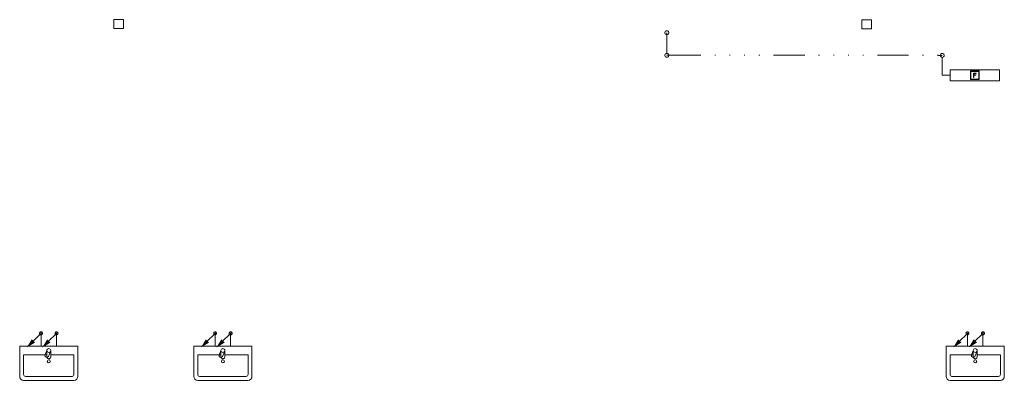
# Model space of a CAD drawing. Header units: millimetres. Extents: x -8524 to 49414, y -5950 to 2657.
# Tile 2 of 11: x 6755 to 19450, y -4438 to 214. Entities that reach past the tile are written whole.
import ezdxf

# ---------------------------------------------------------------- set-up
doc = ezdxf.new("R2010")
doc.units = ezdxf.units.MM
for name, pattern in [('DDS_LT3', [959.999986, 400, -179.999995, 10, -179.999995, 10, -179.999995]), ('DDS_LT4', [769.999991, 400, -179.999995, 10, -179.999995]), ('DDS_LT5', [1339.999977, 400, -179.999995, 10, -179.999995, 10, -179.999995, 10, -179.999995, 10, -179.999995])]:
    doc.linetypes.add(name, pattern=pattern)
for name, color, linetype in [('Požární voda', 7, 'Continuous'), ('Studená voda', 7, 'Continuous'), ('Teplá voda', 7, 'Continuous'), ('Zdravotní technika', 7, 'Continuous'), ('Základní geometrie', 7, 'Continuous')]:
    doc.layers.add(name, color=color, linetype=linetype)

# ---------------------------------------------------------------- blocks, each defined once
blk = doc.blocks.new('Basin-Sink-Bidet-ID-46-8-29-98')
at = {"layer": 'Zdravotní technika', "color": 7, "lineweight": 5}
for p, q in [((375, 0), (375, -390)), ((-25, -55), (-50, -115)), ((-25, -143), (-25, -55)), ((23, -65), (-4, -131)), ((25, -55), (25, -143)), ((25, -110), (325, -110)), ((325, -110), (325, -365)), ((325, -440), (-325, -440)), ((300, -390), (-300, -390))]:
    blk.add_line(p, q, dxfattribs=at)
for points in [[(-375, -390), (-375, 0), (375, 0)], [(-108, 1), (-108, 0), (-93, 0), (-93, 1), (-108, 1)], [(-20, 1), (-20, 0), (20, 0), (20, 1), (-20, 1)], [(93, 1), (93, 0), (108, 0), (108, 1), (93, 1)], [(-325, -365), (-325, -110), (-25, -110)], [(25, -143), (22, -150), (17, -156), (11, -160), (4, -163), (-4, -163), (-11, -160), (-17, -156), (-22, -150), (-25, -143)]]:
    blk.add_lwpolyline(points, dxfattribs=at)
for centre, radius in [((0, -55), 25), ((0, -195), 20)]:
    blk.add_circle(centre, radius, dxfattribs=at)
for centre, radius, start, end in [((-25, -118), 25, 173.8988, 327.7432), ((-300, -365), 25, 180, 270), ((300, -365), 25, 270, 0), ((-325, -390), 50, 180, 270), ((325, -390), 50, 270, 0)]:
    blk.add_arc(centre, radius, start, end, dxfattribs=at)
blk = doc.blocks.new('Basin-Sink-Bidet-ID-46-8-29-114')
at = {"layer": 'Zdravotní technika', "color": 7, "lineweight": 5}
for p, q in [((375, 0), (375, -390)), ((-25, -55), (-50, -115)), ((-25, -143), (-25, -55)), ((23, -65), (-4, -131)), ((25, -55), (25, -143)), ((25, -110), (325, -110)), ((325, -110), (325, -365)), ((325, -440), (-325, -440)), ((300, -390), (-300, -390))]:
    blk.add_line(p, q, dxfattribs=at)
for points in [[(-375, -390), (-375, 0), (375, 0)], [(-108, 1), (-108, 0), (-93, 0), (-93, 1), (-108, 1)], [(-20, 1), (-20, 0), (20, 0), (20, 1), (-20, 1)], [(93, 1), (93, 0), (108, 0), (108, 1), (93, 1)], [(-325, -365), (-325, -110), (-25, -110)], [(25, -143), (22, -150), (17, -156), (11, -160), (4, -163), (-4, -163), (-11, -160), (-17, -156), (-22, -150), (-25, -143)]]:
    blk.add_lwpolyline(points, dxfattribs=at)
for centre, radius in [((0, -55), 25), ((0, -195), 20)]:
    blk.add_circle(centre, radius, dxfattribs=at)
for centre, radius, start, end in [((-25, -118), 25, 173.8988, 327.7432), ((-300, -365), 25, 180, 270), ((300, -365), 25, 270, 0), ((-325, -390), 50, 180, 270), ((325, -390), 50, 270, 0)]:
    blk.add_arc(centre, radius, start, end, dxfattribs=at)
blk = doc.blocks.new('Basin-Sink-Bidet-ID-46-8-29-108')
at = {"layer": 'Zdravotní technika', "color": 7, "lineweight": 5}
for p, q in [((375, 0), (375, -390)), ((-25, -55), (-50, -115)), ((-25, -143), (-25, -55)), ((23, -65), (-4, -131)), ((25, -55), (25, -143)), ((25, -110), (325, -110)), ((325, -110), (325, -365)), ((325, -440), (-325, -440)), ((300, -390), (-300, -390))]:
    blk.add_line(p, q, dxfattribs=at)
for points in [[(-375, -390), (-375, 0), (375, 0)], [(-108, 1), (-108, 0), (-93, 0), (-93, 1), (-108, 1)], [(-20, 1), (-20, 0), (20, 0), (20, 1), (-20, 1)], [(93, 1), (93, 0), (108, 0), (108, 1), (93, 1)], [(-325, -365), (-325, -110), (-25, -110)], [(25, -143), (22, -150), (17, -156), (11, -160), (4, -163), (-4, -163), (-11, -160), (-17, -156), (-22, -150), (-25, -143)]]:
    blk.add_lwpolyline(points, dxfattribs=at)
for centre, radius in [((0, -55), 25), ((0, -195), 20)]:
    blk.add_circle(centre, radius, dxfattribs=at)
for centre, radius, start, end in [((-25, -118), 25, 173.8988, 327.7432), ((-300, -365), 25, 180, 270), ((300, -365), 25, 270, 0), ((-325, -390), 50, 180, 270), ((325, -390), 50, 270, 0)]:
    blk.add_arc(centre, radius, start, end, dxfattribs=at)
blk = doc.blocks.new('Začátek potrubí-PipeStart TV-PWH Teplá voda D20-ID-46-8-29-749')
at = {"layer": 'Teplá voda', "lineweight": 5}
for points in [[(10, 0), (10, 3), (8, 6), (6, 8), (3, 10), (0, 10), (-3, 10), (-6, 8), (-8, 6), (-10, 3), (-10, 0), (-10, -3), (-8, -6), (-6, -8), (-3, -10), (0, -10), (3, -10), (6, -8), (8, -6), (10, -3)], [(-184, -184), (-120, -78), (-78, -120)]]:
    blk.add_hatch(color=20, dxfattribs=at).paths.add_polyline_path(points)
at = {"layer": 'Teplá voda', "color": 20, "lineweight": 5}
blk.add_line((-99, -99), (-10, -10), dxfattribs=at)
blk = doc.blocks.new('Koleno-Koleno TV-PWH Teplá voda D20-ID-46-8-29-587')
at = {"layer": 'Teplá voda', "color": 20, "lineweight": 5}
blk.add_line((0, 0), (0, -27), dxfattribs=at)
blk.add_lwpolyline([(18, 6), (19, 0), (18, -6), (15, -11), (11, -15), (6, -18), (0, -19), (-6, -18), (-11, -15), (-15, -11), (-18, -6), (-19, 0), (-18, 6), (-15, 11), (-11, 15), (-6, 18), (0, 19), (6, 18), (11, 15), (15, 11), (18, 6)], dxfattribs=at)
blk = doc.blocks.new('Segment trubky-TV-PWH Teplá voda D20-ID-46-8-29-564')
at = {"layer": 'Teplá voda', "color": 20, "linetype": 'DDS_LT3', "lineweight": 5}
blk.add_line((0, 0), (0, -4), dxfattribs=at)
blk = doc.blocks.new('Začátek potrubí-PipeStart SV-PWC Studená voda D20-ID-46-8-29-709')
at = {"layer": 'Studená voda', "lineweight": 5}
for points in [[(10, 0), (10, 3), (8, 6), (6, 8), (3, 10), (0, 10), (-3, 10), (-6, 8), (-8, 6), (-10, 3), (-10, 0), (-10, -3), (-8, -6), (-6, -8), (-3, -10), (0, -10), (3, -10), (6, -8), (8, -6), (10, -3)], [(-184, -184), (-120, -78), (-78, -120)]]:
    blk.add_hatch(color=140, dxfattribs=at).paths.add_polyline_path(points)
at = {"layer": 'Studená voda', "color": 140, "lineweight": 5}
blk.add_line((-99, -99), (-10, -10), dxfattribs=at)
blk = doc.blocks.new('Koleno-Koleno SV-PWC Studená voda D20-ID-46-8-29-669')
at = {"layer": 'Studená voda', "color": 140, "lineweight": 5}
blk.add_line((0, 0), (0, -27), dxfattribs=at)
blk.add_lwpolyline([(18, 6), (19, 0), (18, -6), (15, -11), (11, -15), (6, -18), (0, -19), (-6, -18), (-11, -15), (-15, -11), (-18, -6), (-19, 0), (-18, 6), (-15, 11), (-11, 15), (-6, 18), (0, 19), (6, 18), (11, 15), (15, 11), (18, 6)], dxfattribs=at)
blk = doc.blocks.new('Segment trubky-SV-PWC Studená voda D20-ID-46-8-29-652')
at = {"layer": 'Studená voda', "color": 140, "linetype": 'DDS_LT4', "lineweight": 5}
blk.add_line((0, 0), (0, -4), dxfattribs=at)
blk = doc.blocks.new('Začátek potrubí-PipeStart TV-PWH Teplá voda D20-ID-46-8-29-777')
at = {"layer": 'Teplá voda', "lineweight": 5}
for points in [[(10, 0), (10, 3), (8, 6), (6, 8), (3, 10), (0, 10), (-3, 10), (-6, 8), (-8, 6), (-10, 3), (-10, 0), (-10, -3), (-8, -6), (-6, -8), (-3, -10), (0, -10), (3, -10), (6, -8), (8, -6), (10, -3)], [(-184, -184), (-120, -78), (-78, -120)]]:
    blk.add_hatch(color=20, dxfattribs=at).paths.add_polyline_path(points)
at = {"layer": 'Teplá voda', "color": 20, "lineweight": 5}
blk.add_line((-99, -99), (-10, -10), dxfattribs=at)
blk = doc.blocks.new('Koleno-Koleno TV-PWH Teplá voda D20-ID-46-8-29-874')
at = {"layer": 'Teplá voda', "color": 20, "lineweight": 5}
blk.add_line((0, 0), (0, -27), dxfattribs=at)
blk.add_lwpolyline([(18, 6), (19, 0), (18, -6), (15, -11), (11, -15), (6, -18), (0, -19), (-6, -18), (-11, -15), (-15, -11), (-18, -6), (-19, 0), (-18, 6), (-15, 11), (-11, 15), (-6, 18), (0, 19), (6, 18), (11, 15), (15, 11), (18, 6)], dxfattribs=at)
blk = doc.blocks.new('Segment trubky-TV-PWH Teplá voda D20-ID-46-8-29-928')
at = {"layer": 'Teplá voda', "color": 20, "linetype": 'DDS_LT3', "lineweight": 5}
blk.add_line((0, 0), (0, -4), dxfattribs=at)
blk = doc.blocks.new('Začátek potrubí-PipeStart SV-PWC Studená voda D20-ID-46-8-29-612')
at = {"layer": 'Studená voda', "lineweight": 5}
for points in [[(10, 0), (10, 3), (8, 6), (6, 8), (3, 10), (0, 10), (-3, 10), (-6, 8), (-8, 6), (-10, 3), (-10, 0), (-10, -3), (-8, -6), (-6, -8), (-3, -10), (0, -10), (3, -10), (6, -8), (8, -6), (10, -3)], [(-184, -184), (-120, -78), (-78, -120)]]:
    blk.add_hatch(color=140, dxfattribs=at).paths.add_polyline_path(points)
at = {"layer": 'Studená voda', "color": 140, "lineweight": 5}
blk.add_line((-99, -99), (-10, -10), dxfattribs=at)
blk = doc.blocks.new('Koleno-Koleno SV-PWC Studená voda D20-ID-46-8-29-707')
at = {"layer": 'Studená voda', "color": 140, "lineweight": 5}
blk.add_line((0, 0), (0, -27), dxfattribs=at)
blk.add_lwpolyline([(18, 6), (19, 0), (18, -6), (15, -11), (11, -15), (6, -18), (0, -19), (-6, -18), (-11, -15), (-15, -11), (-18, -6), (-19, 0), (-18, 6), (-15, 11), (-11, 15), (-6, 18), (0, 19), (6, 18), (11, 15), (15, 11), (18, 6)], dxfattribs=at)
blk = doc.blocks.new('Segment trubky-SV-PWC Studená voda D20-ID-46-8-29-967')
at = {"layer": 'Studená voda', "color": 140, "linetype": 'DDS_LT4', "lineweight": 5}
blk.add_line((0, 0), (0, -4), dxfattribs=at)
blk = doc.blocks.new('Začátek potrubí-PipeStart TV-PWH Teplá voda D20-ID-46-8-29-805')
at = {"layer": 'Teplá voda', "lineweight": 5}
for points in [[(10, 0), (10, 3), (8, 6), (6, 8), (3, 10), (0, 10), (-3, 10), (-6, 8), (-8, 6), (-10, 3), (-10, 0), (-10, -3), (-8, -6), (-6, -8), (-3, -10), (0, -10), (3, -10), (6, -8), (8, -6), (10, -3)], [(-184, -184), (-120, -78), (-78, -120)]]:
    blk.add_hatch(color=20, dxfattribs=at).paths.add_polyline_path(points)
at = {"layer": 'Teplá voda', "color": 20, "lineweight": 5}
blk.add_line((-99, -99), (-10, -10), dxfattribs=at)
blk = doc.blocks.new('Koleno-Koleno TV-PWH Teplá voda D20-ID-46-8-29-313')
at = {"layer": 'Teplá voda', "color": 20, "lineweight": 5}
blk.add_line((0, 0), (0, -27), dxfattribs=at)
blk.add_lwpolyline([(18, 6), (19, 0), (18, -6), (15, -11), (11, -15), (6, -18), (0, -19), (-6, -18), (-11, -15), (-15, -11), (-18, -6), (-19, 0), (-18, 6), (-15, 11), (-11, 15), (-6, 18), (0, 19), (6, 18), (11, 15), (15, 11), (18, 6)], dxfattribs=at)
blk = doc.blocks.new('Segment trubky-TV-PWH Teplá voda D20-ID-46-8-29-884')
at = {"layer": 'Teplá voda', "color": 20, "linetype": 'DDS_LT3', "lineweight": 5}
blk.add_line((0, 0), (0, -4), dxfattribs=at)
blk = doc.blocks.new('Začátek potrubí-PipeStart SV-PWC Studená voda D20-ID-46-8-29-576')
at = {"layer": 'Studená voda', "lineweight": 5}
for points in [[(10, 0), (10, 3), (8, 6), (6, 8), (3, 10), (0, 10), (-3, 10), (-6, 8), (-8, 6), (-10, 3), (-10, 0), (-10, -3), (-8, -6), (-6, -8), (-3, -10), (0, -10), (3, -10), (6, -8), (8, -6), (10, -3)], [(-184, -184), (-120, -78), (-78, -120)]]:
    blk.add_hatch(color=140, dxfattribs=at).paths.add_polyline_path(points)
at = {"layer": 'Studená voda', "color": 140, "lineweight": 5}
blk.add_line((-99, -99), (-10, -10), dxfattribs=at)
blk = doc.blocks.new('Koleno-Koleno SV-PWC Studená voda D20-ID-46-8-29-345')
at = {"layer": 'Studená voda', "color": 140, "lineweight": 5}
blk.add_line((0, 0), (0, -27), dxfattribs=at)
blk.add_lwpolyline([(18, 6), (19, 0), (18, -6), (15, -11), (11, -15), (6, -18), (0, -19), (-6, -18), (-11, -15), (-15, -11), (-18, -6), (-19, 0), (-18, 6), (-15, 11), (-11, 15), (-6, 18), (0, 19), (6, 18), (11, 15), (15, 11), (18, 6)], dxfattribs=at)
blk = doc.blocks.new('Segment trubky-SV-PWC Studená voda D20-ID-46-8-29-853')
at = {"layer": 'Studená voda', "color": 140, "linetype": 'DDS_LT4', "lineweight": 5}
blk.add_line((0, 0), (0, -4), dxfattribs=at)
blk = doc.blocks.new('Segment trubky-SV-PWC Studená voda D20-ID-46-8-29-558')
at = {"layer": 'Studená voda', "color": 140, "linetype": 'DDS_LT4', "lineweight": 5}
blk.add_line((0, 0), (0, 136), dxfattribs=at)
blk = doc.blocks.new('Segment trubky-TV-PWH Teplá voda D20-ID-46-8-29-662')
at = {"layer": 'Teplá voda', "color": 20, "linetype": 'DDS_LT3', "lineweight": 5}
blk.add_line((0, 0), (0, 136), dxfattribs=at)
blk = doc.blocks.new('Segment trubky-TV-PWH Teplá voda D20-ID-46-8-29-1112')
at = {"layer": 'Teplá voda', "color": 20, "linetype": 'DDS_LT3', "lineweight": 5}
blk.add_line((0, 0), (0, 136), dxfattribs=at)
blk = doc.blocks.new('Segment trubky-SV-PWC Studená voda D20-ID-46-8-29-1128')
at = {"layer": 'Studená voda', "color": 140, "linetype": 'DDS_LT4', "lineweight": 5}
blk.add_line((0, 0), (0, 136), dxfattribs=at)
blk = doc.blocks.new('Segment trubky-TV-PWH Teplá voda D20-ID-46-8-29-4319')
at = {"layer": 'Teplá voda', "color": 20, "linetype": 'DDS_LT3', "lineweight": 5}
blk.add_line((0, 0), (0, 136), dxfattribs=at)
blk = doc.blocks.new('Segment trubky-SV-PWC Studená voda D20-ID-46-8-29-4807')
at = {"layer": 'Studená voda', "color": 140, "linetype": 'DDS_LT4', "lineweight": 5}
blk.add_line((0, 0), (0, 136), dxfattribs=at)
blk = doc.blocks.new('Obdélník-ID-46-8-29-3426')
at = {"layer": 'Základní geometrie', "color": 7, "lineweight": 5}
blk.add_lwpolyline([(-62.6, 57.1), (-62.6, -57.1), (62.6, -57.1), (62.6, 57.1), (-62.6, 57.1)], dxfattribs=at)
blk = doc.blocks.new('Obdélník-ID-46-8-29-13745')
at = {"layer": 'Základní geometrie', "color": 7, "lineweight": 5}
blk.add_lwpolyline([(-62.6, 57.1), (-62.6, -57.1), (62.6, -57.1), (62.6, 57.1), (-62.6, 57.1)], dxfattribs=at)
blk = doc.blocks.new('Požární hadice-hasicí přístroj-ID-46-8-29-13238')
at = {"layer": 'Požární voda', "color": 6, "lineweight": 5}
for p, q in [((264, -23), (273, -14)), ((264, -20), (270, -14)), ((264, -17), (267, -14)), ((264, -26), (270, -21)), ((264, -29), (270, -24)), ((264, -33), (270, -27)), ((264, -36), (270, -30)), ((264, -39), (270, -33)), ((264, -42), (270, -36)), ((264, -45), (270, -40)), ((264, -48), (270, -43)), ((264, -52), (270, -46)), ((264, -55), (270, -49)), ((264, -58), (270, -52)), ((264, -61), (270, -55)), ((264, -64), (270, -59)), ((264, -67), (270, -62)), ((264, -71), (270, -65)), ((264, -74), (270, -68)), ((264, -77), (270, -71)), ((264, -80), (270, -74)), ((264, -83), (270, -78)), ((264, -86), (270, -81)), ((264, -90), (270, -84)), ((264, -93), (270, -87)), ((264, -96), (270, -90)), ((264, -99), (270, -93)), ((264, -102), (270, -97)), ((264, -105), (270, -100)), ((264, -109), (270, -103)), ((264, -112), (270, -106)), ((264, -115), (270, -109)), ((264, -118), (270, -112)), ((264, -121), (270, -116)), ((264, -124), (270, -119)), ((266, -126), (271, -120)), ((269, -126), (274, -120)), ((271, -20), (276, -14)), ((272, -126), (278, -120)), ((274, -20), (279, -14)), ((275, -126), (281, -120)), ((277, -20), (283, -14)), ((278, -126), (284, -120)), ((280, -20), (286, -14)), ((281, -126), (287, -120)), ((283, -20), (289, -14)), ((285, -126), (290, -120)), ((286, -20), (292, -14)), ((288, -126), (293, -120)), ((290, -20), (295, -14)), ((291, -126), (297, -120)), ((293, -20), (298, -14)), ((294, -126), (300, -120)), ((296, -20), (302, -14)), ((297, -126), (303, -120)), ((299, -20), (305, -14)), ((300, -126), (306, -120)), ((302, -20), (308, -14)), ((303, -50), (312, -42)), ((303, -47), (308, -42)), ((303, -44), (305, -42)), ((303, -54), (309, -48)), ((303, -57), (309, -51)), ((303, -60), (309, -54)), ((303, -63), (309, -57)), ((303, -66), (309, -61)), ((303, -73), (311, -64)), ((303, -69), (309, -64)), ((303, -76), (309, -70)), ((303, -79), (309, -73)), ((303, -82), (309, -76)), ((303, -85), (309, -80)), ((303, -88), (309, -83)), ((303, -92), (309, -86)), ((303, -95), (309, -89)), ((303, -98), (309, -92)), ((304, -126), (309, -120)), ((305, -20), (311, -14)), ((306, -98), (309, -95)), ((307, -126), (312, -120)), ((309, -20), (314, -14)), ((309, -48), (315, -42)), ((309, -70), (314, -64)), ((310, -126), (316, -120)), ((312, -20), (317, -14)), ((312, -48), (318, -42)), ((312, -70), (318, -64)), ((313, -126), (319, -120)), ((315, -20), (321, -14)), ((315, -48), (321, -42)), ((315, -70), (321, -64)), ((316, -126), (322, -120)), ((318, -20), (324, -14)), ((318, -70), (324, -64)), ((319, -48), (324, -42)), ((319, -126), (325, -120)), ((321, -20), (327, -14)), ((322, -48), (327, -42)), ((322, -70), (327, -64)), ((323, -126), (328, -120)), ((324, -20), (330, -14)), ((325, -48), (331, -42)), ((325, -70), (330, -64)), ((326, -126), (331, -120)), ((328, -20), (333, -14)), ((328, -48), (334, -42)), ((328, -70), (331, -67)), ((329, -126), (335, -120)), ((331, -20), (336, -14)), ((331, -48), (337, -42)), ((331, -70), (331, -70)), ((332, -126), (338, -120)), ((334, -20), (340, -14)), ((334, -48), (337, -45)), ((335, -126), (341, -120)), ((337, -20), (343, -14)), ((338, -126), (344, -120)), ((340, -20), (346, -14)), ((342, -126), (347, -120)), ((343, -20), (349, -14)), ((345, -126), (350, -120)), ((347, -20), (352, -14)), ((348, -126), (354, -120)), ((350, -20), (355, -14)), ((351, -126), (357, -120)), ((353, -20), (359, -14)), ((354, -126), (360, -120)), ((356, -20), (362, -14)), ((357, -126), (363, -120)), ((359, -20), (365, -14)), ((361, -126), (366, -120)), ((362, -20), (368, -14)), ((364, -126), (369, -120)), ((366, -20), (371, -14)), ((367, -126), (376, -117)), ((369, -20), (374, -14)), ((370, -21), (376, -16)), ((370, -24), (376, -19)), ((370, -28), (376, -22)), ((370, -31), (376, -25)), ((370, -34), (376, -28)), ((370, -37), (376, -31)), ((370, -40), (376, -35)), ((370, -43), (376, -38)), ((370, -47), (376, -41)), ((370, -50), (376, -44)), ((370, -53), (376, -47)), ((370, -56), (376, -50)), ((370, -59), (376, -54)), ((370, -62), (376, -57)), ((370, -66), (376, -60)), ((370, -69), (376, -63)), ((370, -72), (376, -66)), ((370, -75), (376, -69)), ((370, -78), (376, -73)), ((370, -81), (376, -76)), ((370, -85), (376, -79)), ((370, -88), (376, -82)), ((370, -91), (376, -85)), ((370, -94), (376, -88)), ((370, -97), (376, -92)), ((370, -100), (376, -95)), ((370, -104), (376, -98)), ((370, -107), (376, -101)), ((370, -110), (376, -104)), ((370, -113), (376, -107)), ((370, -116), (376, -111)), ((370, -119), (376, -114)), ((370, -126), (376, -120)), ((373, -126), (376, -123))]:
    blk.add_line(p, q, dxfattribs=at)
for points in [[(0, -140), (0, 0), (640, 0), (640, -140), (0, -140)], [(264, -14), (264, -126), (376, -126), (376, -14), (264, -14)], [(270, -20), (270, -120), (370, -120), (370, -20), (270, -20)], [(303, -98), (303, -87), (303, -42), (337, -42), (337, -48), (309, -48), (309, -64), (331, -64), (331, -70), (309, -70), (309, -98), (303, -98)]]:
    blk.add_lwpolyline(points, dxfattribs=at)
blk = doc.blocks.new('Koleno-Koleno FLW Požární voda D32-ID-46-8-29-13762')
at = {"layer": 'Požární voda', "color": 86, "lineweight": 5}
blk.add_line((0, 0), (0, -37), dxfattribs=at)
blk.add_lwpolyline([(24, 8), (25, 0), (24, -8), (20, -15), (15, -20), (8, -24), (0, -25), (-8, -24), (-15, -20), (-20, -15), (-24, -8), (-25, 0), (-24, 8), (-20, 15), (-15, 20), (-8, 24), (0, 25), (8, 24), (15, 20), (20, 15), (24, 8)], dxfattribs=at)
blk = doc.blocks.new('Segment trubky-FLW Požární voda D32-ID-46-8-29-13794')
at = {"layer": 'Požární voda', "color": 86, "linetype": 'DDS_LT5', "lineweight": 5}
blk.add_line((0, 0), (0, -219), dxfattribs=at)
blk = doc.blocks.new('Koleno-Koleno FLW Požární voda D32-ID-46-8-29-13799')
at = {"layer": 'Požární voda', "color": 86, "lineweight": 5}
blk.add_line((0, 36), (0, 25), dxfattribs=at)
blk.add_lwpolyline([(-24, -8), (-25, 0), (-24, 8), (-20, 15), (-15, 20), (-8, 24), (0, 25), (8, 24), (15, 20), (20, 15), (24, 8), (25, 0), (24, -8), (20, -15), (15, -20), (8, -24), (0, -25), (-8, -24), (-15, -20), (-20, -15), (-24, -8)], dxfattribs=at)
blk = doc.blocks.new('Koleno-Koleno FLW Požární voda D32-ID-46-8-29-13775')
at = {"layer": 'Požární voda', "color": 86, "lineweight": 5}
blk.add_line((0, 0), (36, 0), dxfattribs=at)
blk.add_lwpolyline([(-8, 24), (0, 25), (8, 24), (15, 20), (20, 15), (24, 8), (25, 0), (24, -8), (20, -15), (15, -20), (8, -24), (0, -25), (-8, -24), (-15, -20), (-20, -15), (-24, -8), (-25, 0), (-24, 8), (-20, 15), (-15, 20), (-8, 24)], dxfattribs=at)
blk = doc.blocks.new('Segment trubky-FLW Požární voda D32-ID-46-8-29-14488')
at = {"layer": 'Požární voda', "color": 86, "linetype": 'DDS_LT5', "lineweight": 5}
blk.add_line((0, 0), (-63.5, 0), dxfattribs=at)
blk = doc.blocks.new('Koleno-Koleno FLW Požární voda D32-ID-46-8-29-14498')
at = {"layer": 'Požární voda', "color": 86, "lineweight": 5}
for p, q in [((0, 0), (0, 36.5)), ((36.5, 0), (0, 0))]:
    blk.add_line(p, q, dxfattribs=at)
blk = doc.blocks.new('Segment trubky-FLW Požární voda D32-ID-46-8-29-14707')
at = {"layer": 'Požární voda', "color": 86, "linetype": 'DDS_LT5', "lineweight": 5}
blk.add_line((0, 0), (0, 183), dxfattribs=at)
blk = doc.blocks.new('Koleno-Koleno FLW Požární voda D32-ID-46-8-29-14730')
at = {"layer": 'Požární voda', "color": 86, "lineweight": 5}
blk.add_line((0, -36), (0, -25), dxfattribs=at)
blk.add_lwpolyline([(24, 8), (25, 0), (24, -8), (20, -15), (15, -20), (8, -24), (0, -25), (-8, -24), (-15, -20), (-20, -15), (-24, -8), (-25, 0), (-24, 8), (-20, 15), (-15, 20), (-8, 24), (0, 25), (8, 24), (15, 20), (20, 15), (24, 8)], dxfattribs=at)
blk = doc.blocks.new('Koleno-Koleno FLW Požární voda D32-ID-46-8-29-13842')
at = {"layer": 'Požární voda', "color": 86, "lineweight": 5}
blk.add_line((0, 0), (-36, 0), dxfattribs=at)
blk.add_lwpolyline([(8, -24), (0, -25), (-8, -24), (-15, -20), (-20, -15), (-24, -8), (-25, 0), (-24, 8), (-20, 15), (-15, 20), (-8, 24), (0, 25), (8, 24), (15, 20), (20, 15), (24, 8), (25, 0), (24, -8), (20, -15), (15, -20), (8, -24)], dxfattribs=at)
blk = doc.blocks.new('Segment trubky-FLW Požární voda D32-ID-46-8-29-13833')
at = {"layer": 'Požární voda', "color": 86, "linetype": 'DDS_LT5', "lineweight": 5}
blk.add_line((0, 0), (-14.5, 0), dxfattribs=at)
blk = doc.blocks.new('Segment trubky-FLW Požární voda D32-ID-46-8-29-14947')
at = {"layer": 'Požární voda', "color": 86, "linetype": 'DDS_LT5', "lineweight": 5}
blk.add_line((0, 0), (3463, 0), dxfattribs=at)

msp = doc.modelspace()

# ---------------------------------------------------------------- block references
at = {"layer": 'Požární voda', "color": 86, "lineweight": 5}
for name, p in [('Koleno-Koleno FLW Požární voda D32-ID-46-8-29-13762', (15099, 46)), ('Koleno-Koleno FLW Požární voda D32-ID-46-8-29-13799', (15099, -246)), ('Koleno-Koleno FLW Požární voda D32-ID-46-8-29-13775', (15099, -246)), ('Koleno-Koleno FLW Požární voda D32-ID-46-8-29-13842', (18650, -247)), ('Koleno-Koleno FLW Požární voda D32-ID-46-8-29-14730', (18650, -247)), ('Koleno-Koleno FLW Požární voda D32-ID-46-8-29-14498', (18650, -503))]:
    msp.add_blockref(name, p, dxfattribs=at)
at = {"layer": 'Požární voda', "color": 86, "linetype": 'DDS_LT5', "lineweight": 5}
for name, p in [('Segment trubky-FLW Požární voda D32-ID-46-8-29-13794', (15099, 10)), ('Segment trubky-FLW Požární voda D32-ID-46-8-29-14947', (15136, -246)), ('Segment trubky-FLW Požární voda D32-ID-46-8-29-13833', (18614, -247)), ('Segment trubky-FLW Požární voda D32-ID-46-8-29-14707', (18650, -466)), ('Segment trubky-FLW Požární voda D32-ID-46-8-29-14488', (18750, -503))]:
    msp.add_blockref(name, p, dxfattribs=at)
at = {"layer": 'Požární voda', "color": 6, "lineweight": 5}
msp.add_blockref('Požární hadice-hasicí přístroj-ID-46-8-29-13238', (18750, -433), dxfattribs=at)
at = {"layer": 'Studená voda', "color": 140, "lineweight": 5}
for name, p in [('Začátek potrubí-PipeStart SV-PWC Studená voda D20-ID-46-8-29-709', (7230, -3831)), ('Koleno-Koleno SV-PWC Studená voda D20-ID-46-8-29-669', (7230, -3831)), ('Začátek potrubí-PipeStart SV-PWC Studená voda D20-ID-46-8-29-612', (9475, -3831)), ('Koleno-Koleno SV-PWC Studená voda D20-ID-46-8-29-707', (9475, -3831)), ('Začátek potrubí-PipeStart SV-PWC Studená voda D20-ID-46-8-29-576', (19175, -3831)), ('Koleno-Koleno SV-PWC Studená voda D20-ID-46-8-29-345', (19175, -3831))]:
    msp.add_blockref(name, p, dxfattribs=at)
at = {"layer": 'Studená voda', "color": 140, "linetype": 'DDS_LT4', "lineweight": 5}
for name, p in [('Segment trubky-SV-PWC Studená voda D20-ID-46-8-29-652', (7230, -3858)), ('Segment trubky-SV-PWC Studená voda D20-ID-46-8-29-558', (7230, -3998)), ('Segment trubky-SV-PWC Studená voda D20-ID-46-8-29-967', (9475, -3858)), ('Segment trubky-SV-PWC Studená voda D20-ID-46-8-29-1128', (9475, -3998)), ('Segment trubky-SV-PWC Studená voda D20-ID-46-8-29-853', (19175, -3858)), ('Segment trubky-SV-PWC Studená voda D20-ID-46-8-29-4807', (19175, -3998))]:
    msp.add_blockref(name, p, dxfattribs=at)
at = {"layer": 'Teplá voda', "color": 20, "lineweight": 5}
for name, p in [('Začátek potrubí-PipeStart TV-PWH Teplá voda D20-ID-46-8-29-749', (7030, -3831)), ('Koleno-Koleno TV-PWH Teplá voda D20-ID-46-8-29-587', (7030, -3831)), ('Začátek potrubí-PipeStart TV-PWH Teplá voda D20-ID-46-8-29-777', (9275, -3831)), ('Koleno-Koleno TV-PWH Teplá voda D20-ID-46-8-29-874', (9275, -3831)), ('Začátek potrubí-PipeStart TV-PWH Teplá voda D20-ID-46-8-29-805', (18975, -3831)), ('Koleno-Koleno TV-PWH Teplá voda D20-ID-46-8-29-313', (18975, -3831))]:
    msp.add_blockref(name, p, dxfattribs=at)
at = {"layer": 'Teplá voda', "color": 20, "linetype": 'DDS_LT3', "lineweight": 5}
for name, p in [('Segment trubky-TV-PWH Teplá voda D20-ID-46-8-29-564', (7030, -3858)), ('Segment trubky-TV-PWH Teplá voda D20-ID-46-8-29-662', (7030, -3998)), ('Segment trubky-TV-PWH Teplá voda D20-ID-46-8-29-928', (9275, -3858)), ('Segment trubky-TV-PWH Teplá voda D20-ID-46-8-29-1112', (9275, -3998)), ('Segment trubky-TV-PWH Teplá voda D20-ID-46-8-29-884', (18975, -3858)), ('Segment trubky-TV-PWH Teplá voda D20-ID-46-8-29-4319', (18975, -3998))]:
    msp.add_blockref(name, p, dxfattribs=at)
at = {"layer": 'Zdravotní technika', "color": 7, "lineweight": 5}
for name, p in [('Basin-Sink-Bidet-ID-46-8-29-98', (7130, -3998)), ('Basin-Sink-Bidet-ID-46-8-29-114', (9375, -3998)), ('Basin-Sink-Bidet-ID-46-8-29-108', (19075, -3998))]:
    msp.add_blockref(name, p, dxfattribs=at)
at = {"layer": 'Základní geometrie', "color": 7, "lineweight": 5}
for name, p in [('Obdélník-ID-46-8-29-13745', (8032, 157)), ('Obdélník-ID-46-8-29-3426', (17677, 154))]:
    msp.add_blockref(name, p, dxfattribs=at)

doc.saveas('drawing.dxf')
